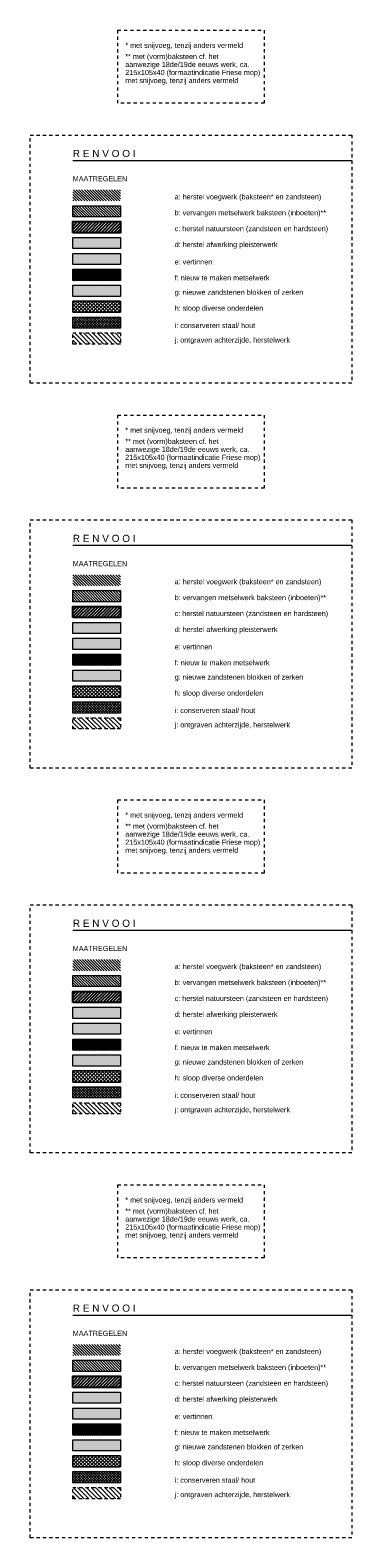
# Model space of a CAD drawing. Extents: x -251883 to 250656, y 0 to 909157.
# Tile 1 of 70: x -5050 to 5050, y 0 to 47400. Entities that reach past the tile are written whole.
import ezdxf

# ---------------------------------------------------------------- set-up
doc = ezdxf.new("R2010")
doc.units = 0
doc.header["$MEASUREMENT"] = 0
doc.linetypes.add('DASHED', pattern=[200, 100, -100])
doc.layers.add('A-0020-KADER', color=7, linetype='Continuous')
doc.layers.add('A-1100-TXT+MT-SO', color=7, linetype='Continuous')
pattern_1 = [(135, (0, 0), (-42.42641, -42.42641), [])]
pattern_2 = [(45, (0, 0), (-49.49747, 49.49747), [])]
pattern_3 = [(45, (0, 0), (-28.28427, 28.28427), [])]
pattern_4 = [(135, (0, 0), (-56.56854, -56.56854), []), (45, (0, 0), (-56.56854, 56.56854), [])]
pattern_5 = [(45, (0, 0), (-42.42641, 42.42641), []), (135, (0, 0), (-42.42641, -42.42641), [])]
pattern_6 = [(135, (0, 0), (-70.71068, -70.71068), [])]

# ---------------------------------------------------------------- blocks, each defined once
blk = doc.blocks.new('M-RENVOOI_385')
at = {"linetype": 'Continuous', "lineweight": 18}
h = blk.add_hatch(dxfattribs=at)
h.set_pattern_fill('@AV058', color=30, style=0, pattern_type=0)
h.set_pattern_definition(pattern_1)
h.paths.add_polyline_path([(38700, -1275), (38700, -925), (40200, -925), (40200, -1275)], flags=0)
h = blk.add_hatch(dxfattribs=at)
h.set_pattern_fill('@AV058', color=30, style=0, pattern_type=0)
h.set_pattern_definition(pattern_1)
h.paths.add_polyline_path([(38700, -1275), (38700, -925), (40200, -925), (40200, -1275)], flags=0)
at = {"linetype": 'Continuous', "lineweight": 25}
h = blk.add_hatch(dxfattribs=at)
h.set_pattern_fill('@AV093', color=154, style=0, pattern_type=0)
h.set_pattern_definition(pattern_2)
h.paths.add_polyline_path([(38700, -2275), (38700, -1925), (40200, -1925), (40200, -2275)], flags=0)
at = {"linetype": 'Continuous', "lineweight": 5}
for color, points in [(253, [(38700, -2775), (38700, -2425), (40200, -2425), (40200, -2775)]), (121, [(38700, -3275), (38700, -2925), (40200, -2925), (40200, -3275)]), (254, [(38700, -4275), (38700, -3925), (40200, -3925), (40200, -4275)])]:
    blk.add_hatch(color=color, dxfattribs=at).paths.add_polyline_path(points, flags=0)
at = {"linetype": 'Continuous', "lineweight": 25}
h = blk.add_hatch(dxfattribs=at)
h.set_pattern_fill('@AV106', color=231, style=0, pattern_type=0)
h.set_pattern_definition(pattern_3)
h.paths.add_polyline_path([(38700, -3775), (38700, -3425), (40200, -3425), (40200, -3775)], flags=0)
at = {"linetype": 'Continuous', "lineweight": 13}
h = blk.add_hatch(dxfattribs=at)
h.set_pattern_fill('@AV103', color=213, style=0, pattern_type=0)
h.set_pattern_definition(pattern_4)
h.paths.add_polyline_path([(38700, -4775), (38700, -4425), (40200, -4425), (40200, -4775)], flags=0)
at = {"linetype": 'Continuous', "lineweight": 18}
h = blk.add_hatch(dxfattribs=at)
h.set_pattern_fill('@AV065', color=51, style=0, pattern_type=0)
h.set_pattern_definition(pattern_5)
h.paths.add_polyline_path([(38700, -5275), (38700, -4925), (40200, -4925), (40200, -5275)], flags=0)
at = {"linetype": 'Continuous', "lineweight": 13}
h = blk.add_hatch(dxfattribs=at)
h.set_pattern_fill('@GA03b', color=92, style=0, pattern_type=0)
h.set_pattern_definition(pattern_6)
h.paths.add_polyline_path([(38700, -5775), (38700, -5425), (40200, -5425), (40200, -5775)], flags=0)
at = {"color": 7, "linetype": 'DASHED', "lineweight": 0}
blk.add_lwpolyline([(37363, -7006), (37363, 794), (47463, 794), (47463, -7006)], close=True, dxfattribs=at)
at = {"color": 7, "linetype": 'Continuous', "lineweight": 18}
blk.add_lwpolyline([(38700, 0), (47463, 0)], dxfattribs=at)
at = {"color": 154, "linetype": 'Continuous', "lineweight": 25}
blk.add_lwpolyline([(38700, -2275), (38700, -1925), (40200, -1925), (40200, -2275)], close=True, dxfattribs=at)
at = {"color": 1, "linetype": 'Continuous', "lineweight": 13}
for points in [[(38700, -2775), (38700, -2425), (40200, -2425), (40200, -2775)], [(38700, -3275), (38700, -2925), (40200, -2925), (40200, -3275)], [(38700, -3775), (38700, -3425), (40200, -3425), (40200, -3775)], [(38700, -4275), (38700, -3925), (40200, -3925), (40200, -4275)], [(38700, -4775), (40200, -4775), (40200, -4425), (38700, -4425)], [(38700, -4775), (38700, -4425), (40200, -4425), (40200, -4775)]]:
    blk.add_lwpolyline(points, close=True, dxfattribs=at)
at = {"color": 2, "linetype": 'Continuous', "lineweight": 13}
blk.add_lwpolyline([(38700, -5275), (38700, -4925), (40200, -4925), (40200, -5275)], close=True, dxfattribs=at)
at = {"color": 1, "linetype": 'DASHED', "lineweight": 13}
blk.add_lwpolyline([(38700, -5775), (38700, -5425), (40200, -5425), (40200, -5775)], close=True, dxfattribs=at)
at = {"layer": 'A-0020-KADER', "color": 7, "linetype": 'Continuous', "char_height": 162, "attachment_point": 7, "line_spacing_factor": 0.933333}
for s, insert in [('{\\fArial|b0|i0|c12|p0;MAATREGELEN}', (38700, -660)), ('{\\fArial|b0|i0|c12|p0;a: herstel voegwerk (baksteen* en zandsteen)}', (41900, -1275)), ('{\\fArial|b0|i0|c12|p0;b: vervangen metselwerk baksteen (inboeten)**}', (41900, -1775)), ('{\\fArial|b0|i0|c12|p0;c: herstel natuursteen (zandsteen en hardsteen)}', (41900, -2275)), ('{\\fArial|b0|i0|c12|p0;d: herstel afwerking pleisterwerk}', (41900, -2775)), ('{\\fArial|b0|i0|c12|p0;e: vertinnen}', (41900, -3275)), ('{\\fArial|b0|i0|c12|p0;f: nieuw te maken metselwerk}', (41900, -3775)), ('{\\fArial|b0|i0|c12|p0;g: nieuwe zandstenen blokken of zerken}', (41900, -4275)), ('{\\fArial|b0|i0|c12|p0;h: sloop diverse onderdelen}', (41900, -4775)), ('{\\fArial|b0|i0|c12|p0;i: conserveren staal/ hout}', (41900, -5275)), ('{\\fArial|b0|i0|c12|p0;j: ontgraven achterzijde, herstelwerk}', (41900, -5775))]:
    blk.add_mtext(s, dxfattribs=dict(at, insert=insert))
at = {"layer": 'A-1100-TXT+MT-SO', "color": 7, "linetype": 'Continuous', "insert": (38700, 100), "char_height": 225, "attachment_point": 7, "line_spacing_factor": 1.333333}
blk.add_mtext('{\\fArial|b0|i0|c12|p0;R E N V O O I}', dxfattribs=at)
at = {"linetype": 'Continuous'}
blk.add_wipeout([(38700, -1775), (38700, -1425), (40200, -1425), (40200, -1775)], dxfattribs=at)
at = {"linetype": 'Continuous', "lineweight": 13}
h = blk.add_hatch(dxfattribs=at)
h.set_pattern_fill('@AV060m', color=1, style=0, pattern_type=0)
h.set_pattern_definition(pattern_1)
h.paths.add_polyline_path([(38700, -1775), (38700, -1425), (40200, -1425), (40200, -1775)], flags=0)
at = {"color": 1, "linetype": 'Continuous', "lineweight": 13}
blk.add_lwpolyline([(38700, -1775), (38700, -1425), (40200, -1425), (40200, -1775)], close=True, dxfattribs=at)
blk = doc.blocks.new('M-RENVOOI_386')
at = {"color": 7, "linetype": 'DASHED', "lineweight": 0}
blk.add_lwpolyline([(41763, 1706), (41763, 4006), (46363, 4006), (46363, 1706)], close=True, dxfattribs=at)
at = {"layer": 'A-0020-KADER', "color": 7, "linetype": 'Continuous', "char_height": 162, "attachment_point": 7, "line_spacing_factor": 0.933333}
for s, insert in [('{\\fArial|b0|i0|c12|p0;* met snijvoeg, tenzij anders vermeld}', (42000, 3400)), ('{\\fArial|b0|i0|c12|p0;aanwezige 18de/19de eeuws werk, ca. }', (42000, 2798)), ('{\\fArial|b0|i0|c12|p0;** met (vorm)baksteen cf. het }', (42000, 3050)), ('{\\fArial|b0|i0|c12|p0;215x105x40 (formaatindicatie Friese mop) }', (42000, 2546)), ('{\\fArial|b0|i0|c12|p0;met snijvoeg, tenzij anders vermeld}', (42000, 2294))]:
    blk.add_mtext(s, dxfattribs=dict(at, insert=insert))
blk = doc.blocks.new('M-RENVOOI_393')
at = {"linetype": 'Continuous', "lineweight": 18}
h = blk.add_hatch(dxfattribs=at)
h.set_pattern_fill('@AV058', color=30, style=0, pattern_type=0)
h.set_pattern_definition(pattern_1)
h.paths.add_polyline_path([(38700, -1275), (38700, -925), (40200, -925), (40200, -1275)], flags=0)
h = blk.add_hatch(dxfattribs=at)
h.set_pattern_fill('@AV058', color=30, style=0, pattern_type=0)
h.set_pattern_definition(pattern_1)
h.paths.add_polyline_path([(38700, -1275), (38700, -925), (40200, -925), (40200, -1275)], flags=0)
at = {"linetype": 'Continuous', "lineweight": 25}
h = blk.add_hatch(dxfattribs=at)
h.set_pattern_fill('@AV093', color=154, style=0, pattern_type=0)
h.set_pattern_definition(pattern_2)
h.paths.add_polyline_path([(38700, -2275), (38700, -1925), (40200, -1925), (40200, -2275)], flags=0)
at = {"linetype": 'Continuous', "lineweight": 5}
for color, points in [(253, [(38700, -2775), (38700, -2425), (40200, -2425), (40200, -2775)]), (121, [(38700, -3275), (38700, -2925), (40200, -2925), (40200, -3275)]), (254, [(38700, -4275), (38700, -3925), (40200, -3925), (40200, -4275)])]:
    blk.add_hatch(color=color, dxfattribs=at).paths.add_polyline_path(points, flags=0)
at = {"linetype": 'Continuous', "lineweight": 25}
h = blk.add_hatch(dxfattribs=at)
h.set_pattern_fill('@AV106', color=231, style=0, pattern_type=0)
h.set_pattern_definition(pattern_3)
h.paths.add_polyline_path([(38700, -3775), (38700, -3425), (40200, -3425), (40200, -3775)], flags=0)
at = {"linetype": 'Continuous', "lineweight": 13}
h = blk.add_hatch(dxfattribs=at)
h.set_pattern_fill('@AV103', color=213, style=0, pattern_type=0)
h.set_pattern_definition(pattern_4)
h.paths.add_polyline_path([(38700, -4775), (38700, -4425), (40200, -4425), (40200, -4775)], flags=0)
at = {"linetype": 'Continuous', "lineweight": 18}
h = blk.add_hatch(dxfattribs=at)
h.set_pattern_fill('@AV065', color=51, style=0, pattern_type=0)
h.set_pattern_definition(pattern_5)
h.paths.add_polyline_path([(38700, -5275), (38700, -4925), (40200, -4925), (40200, -5275)], flags=0)
at = {"linetype": 'Continuous', "lineweight": 13}
h = blk.add_hatch(dxfattribs=at)
h.set_pattern_fill('@GA03b', color=92, style=0, pattern_type=0)
h.set_pattern_definition(pattern_6)
h.paths.add_polyline_path([(38700, -5775), (38700, -5425), (40200, -5425), (40200, -5775)], flags=0)
at = {"color": 7, "linetype": 'DASHED', "lineweight": 0}
blk.add_lwpolyline([(37363, -7006), (37363, 794), (47463, 794), (47463, -7006)], close=True, dxfattribs=at)
at = {"color": 7, "linetype": 'Continuous', "lineweight": 18}
blk.add_lwpolyline([(38700, 0), (47463, 0)], dxfattribs=at)
at = {"color": 154, "linetype": 'Continuous', "lineweight": 25}
blk.add_lwpolyline([(38700, -2275), (38700, -1925), (40200, -1925), (40200, -2275)], close=True, dxfattribs=at)
at = {"color": 1, "linetype": 'Continuous', "lineweight": 13}
for points in [[(38700, -2775), (38700, -2425), (40200, -2425), (40200, -2775)], [(38700, -3275), (38700, -2925), (40200, -2925), (40200, -3275)], [(38700, -3775), (38700, -3425), (40200, -3425), (40200, -3775)], [(38700, -4275), (38700, -3925), (40200, -3925), (40200, -4275)], [(38700, -4775), (40200, -4775), (40200, -4425), (38700, -4425)], [(38700, -4775), (38700, -4425), (40200, -4425), (40200, -4775)]]:
    blk.add_lwpolyline(points, close=True, dxfattribs=at)
at = {"color": 2, "linetype": 'Continuous', "lineweight": 13}
blk.add_lwpolyline([(38700, -5275), (38700, -4925), (40200, -4925), (40200, -5275)], close=True, dxfattribs=at)
at = {"color": 1, "linetype": 'DASHED', "lineweight": 13}
blk.add_lwpolyline([(38700, -5775), (38700, -5425), (40200, -5425), (40200, -5775)], close=True, dxfattribs=at)
at = {"layer": 'A-0020-KADER', "color": 7, "linetype": 'Continuous', "char_height": 162, "attachment_point": 7, "line_spacing_factor": 0.933333}
for s, insert in [('{\\fArial|b0|i0|c12|p0;MAATREGELEN}', (38700, -660)), ('{\\fArial|b0|i0|c12|p0;a: herstel voegwerk (baksteen* en zandsteen)}', (41900, -1275)), ('{\\fArial|b0|i0|c12|p0;b: vervangen metselwerk baksteen (inboeten)**}', (41900, -1775)), ('{\\fArial|b0|i0|c12|p0;c: herstel natuursteen (zandsteen en hardsteen)}', (41900, -2275)), ('{\\fArial|b0|i0|c12|p0;d: herstel afwerking pleisterwerk}', (41900, -2775)), ('{\\fArial|b0|i0|c12|p0;e: vertinnen}', (41900, -3275)), ('{\\fArial|b0|i0|c12|p0;f: nieuw te maken metselwerk}', (41900, -3775)), ('{\\fArial|b0|i0|c12|p0;g: nieuwe zandstenen blokken of zerken}', (41900, -4275)), ('{\\fArial|b0|i0|c12|p0;h: sloop diverse onderdelen}', (41900, -4775)), ('{\\fArial|b0|i0|c12|p0;i: conserveren staal/ hout}', (41900, -5275)), ('{\\fArial|b0|i0|c12|p0;j: ontgraven achterzijde, herstelwerk}', (41900, -5775))]:
    blk.add_mtext(s, dxfattribs=dict(at, insert=insert))
at = {"layer": 'A-1100-TXT+MT-SO', "color": 7, "linetype": 'Continuous', "insert": (38700, 100), "char_height": 225, "attachment_point": 7, "line_spacing_factor": 1.333333}
blk.add_mtext('{\\fArial|b0|i0|c12|p0;R E N V O O I}', dxfattribs=at)
at = {"linetype": 'Continuous'}
blk.add_wipeout([(38700, -1775), (38700, -1425), (40200, -1425), (40200, -1775)], dxfattribs=at)
at = {"linetype": 'Continuous', "lineweight": 13}
h = blk.add_hatch(dxfattribs=at)
h.set_pattern_fill('@AV060m', color=1, style=0, pattern_type=0)
h.set_pattern_definition(pattern_1)
h.paths.add_polyline_path([(38700, -1775), (38700, -1425), (40200, -1425), (40200, -1775)], flags=0)
at = {"color": 1, "linetype": 'Continuous', "lineweight": 13}
blk.add_lwpolyline([(38700, -1775), (38700, -1425), (40200, -1425), (40200, -1775)], close=True, dxfattribs=at)
blk = doc.blocks.new('M-RENVOOI_394')
at = {"color": 7, "linetype": 'DASHED', "lineweight": 0}
blk.add_lwpolyline([(41763, 1706), (41763, 4006), (46363, 4006), (46363, 1706)], close=True, dxfattribs=at)
at = {"layer": 'A-0020-KADER', "color": 7, "linetype": 'Continuous', "char_height": 162, "attachment_point": 7, "line_spacing_factor": 0.933333}
for s, insert in [('{\\fArial|b0|i0|c12|p0;* met snijvoeg, tenzij anders vermeld}', (42000, 3400)), ('{\\fArial|b0|i0|c12|p0;aanwezige 18de/19de eeuws werk, ca. }', (42000, 2798)), ('{\\fArial|b0|i0|c12|p0;** met (vorm)baksteen cf. het }', (42000, 3050)), ('{\\fArial|b0|i0|c12|p0;215x105x40 (formaatindicatie Friese mop) }', (42000, 2546)), ('{\\fArial|b0|i0|c12|p0;met snijvoeg, tenzij anders vermeld}', (42000, 2294))]:
    blk.add_mtext(s, dxfattribs=dict(at, insert=insert))
blk = doc.blocks.new('M-RENVOOI_401')
at = {"linetype": 'Continuous', "lineweight": 18}
h = blk.add_hatch(dxfattribs=at)
h.set_pattern_fill('@AV058', color=30, style=0, pattern_type=0)
h.set_pattern_definition(pattern_1)
h.paths.add_polyline_path([(38700, -1275), (38700, -925), (40200, -925), (40200, -1275)], flags=0)
h = blk.add_hatch(dxfattribs=at)
h.set_pattern_fill('@AV058', color=30, style=0, pattern_type=0)
h.set_pattern_definition(pattern_1)
h.paths.add_polyline_path([(38700, -1275), (38700, -925), (40200, -925), (40200, -1275)], flags=0)
at = {"linetype": 'Continuous', "lineweight": 25}
h = blk.add_hatch(dxfattribs=at)
h.set_pattern_fill('@AV093', color=154, style=0, pattern_type=0)
h.set_pattern_definition(pattern_2)
h.paths.add_polyline_path([(38700, -2275), (38700, -1925), (40200, -1925), (40200, -2275)], flags=0)
at = {"linetype": 'Continuous', "lineweight": 5}
for color, points in [(253, [(38700, -2775), (38700, -2425), (40200, -2425), (40200, -2775)]), (121, [(38700, -3275), (38700, -2925), (40200, -2925), (40200, -3275)]), (254, [(38700, -4275), (38700, -3925), (40200, -3925), (40200, -4275)])]:
    blk.add_hatch(color=color, dxfattribs=at).paths.add_polyline_path(points, flags=0)
at = {"linetype": 'Continuous', "lineweight": 25}
h = blk.add_hatch(dxfattribs=at)
h.set_pattern_fill('@AV106', color=231, style=0, pattern_type=0)
h.set_pattern_definition(pattern_3)
h.paths.add_polyline_path([(38700, -3775), (38700, -3425), (40200, -3425), (40200, -3775)], flags=0)
at = {"linetype": 'Continuous', "lineweight": 13}
h = blk.add_hatch(dxfattribs=at)
h.set_pattern_fill('@AV103', color=213, style=0, pattern_type=0)
h.set_pattern_definition(pattern_4)
h.paths.add_polyline_path([(38700, -4775), (38700, -4425), (40200, -4425), (40200, -4775)], flags=0)
at = {"linetype": 'Continuous', "lineweight": 18}
h = blk.add_hatch(dxfattribs=at)
h.set_pattern_fill('@AV065', color=51, style=0, pattern_type=0)
h.set_pattern_definition(pattern_5)
h.paths.add_polyline_path([(38700, -5275), (38700, -4925), (40200, -4925), (40200, -5275)], flags=0)
at = {"linetype": 'Continuous', "lineweight": 13}
h = blk.add_hatch(dxfattribs=at)
h.set_pattern_fill('@GA03b', color=92, style=0, pattern_type=0)
h.set_pattern_definition(pattern_6)
h.paths.add_polyline_path([(38700, -5775), (38700, -5425), (40200, -5425), (40200, -5775)], flags=0)
at = {"color": 7, "linetype": 'DASHED', "lineweight": 0}
blk.add_lwpolyline([(37363, -7006), (37363, 794), (47463, 794), (47463, -7006)], close=True, dxfattribs=at)
at = {"color": 7, "linetype": 'Continuous', "lineweight": 18}
blk.add_lwpolyline([(38700, 0), (47463, 0)], dxfattribs=at)
at = {"color": 154, "linetype": 'Continuous', "lineweight": 25}
blk.add_lwpolyline([(38700, -2275), (38700, -1925), (40200, -1925), (40200, -2275)], close=True, dxfattribs=at)
at = {"color": 1, "linetype": 'Continuous', "lineweight": 13}
for points in [[(38700, -2775), (38700, -2425), (40200, -2425), (40200, -2775)], [(38700, -3275), (38700, -2925), (40200, -2925), (40200, -3275)], [(38700, -3775), (38700, -3425), (40200, -3425), (40200, -3775)], [(38700, -4275), (38700, -3925), (40200, -3925), (40200, -4275)], [(38700, -4775), (40200, -4775), (40200, -4425), (38700, -4425)], [(38700, -4775), (38700, -4425), (40200, -4425), (40200, -4775)]]:
    blk.add_lwpolyline(points, close=True, dxfattribs=at)
at = {"color": 2, "linetype": 'Continuous', "lineweight": 13}
blk.add_lwpolyline([(38700, -5275), (38700, -4925), (40200, -4925), (40200, -5275)], close=True, dxfattribs=at)
at = {"color": 1, "linetype": 'DASHED', "lineweight": 13}
blk.add_lwpolyline([(38700, -5775), (38700, -5425), (40200, -5425), (40200, -5775)], close=True, dxfattribs=at)
at = {"layer": 'A-0020-KADER', "color": 7, "linetype": 'Continuous', "char_height": 162, "attachment_point": 7, "line_spacing_factor": 0.933333}
for s, insert in [('{\\fArial|b0|i0|c12|p0;MAATREGELEN}', (38700, -660)), ('{\\fArial|b0|i0|c12|p0;a: herstel voegwerk (baksteen* en zandsteen)}', (41900, -1275)), ('{\\fArial|b0|i0|c12|p0;b: vervangen metselwerk baksteen (inboeten)**}', (41900, -1775)), ('{\\fArial|b0|i0|c12|p0;c: herstel natuursteen (zandsteen en hardsteen)}', (41900, -2275)), ('{\\fArial|b0|i0|c12|p0;d: herstel afwerking pleisterwerk}', (41900, -2775)), ('{\\fArial|b0|i0|c12|p0;e: vertinnen}', (41900, -3275)), ('{\\fArial|b0|i0|c12|p0;f: nieuw te maken metselwerk}', (41900, -3775)), ('{\\fArial|b0|i0|c12|p0;g: nieuwe zandstenen blokken of zerken}', (41900, -4275)), ('{\\fArial|b0|i0|c12|p0;h: sloop diverse onderdelen}', (41900, -4775)), ('{\\fArial|b0|i0|c12|p0;i: conserveren staal/ hout}', (41900, -5275)), ('{\\fArial|b0|i0|c12|p0;j: ontgraven achterzijde, herstelwerk}', (41900, -5775))]:
    blk.add_mtext(s, dxfattribs=dict(at, insert=insert))
at = {"layer": 'A-1100-TXT+MT-SO', "color": 7, "linetype": 'Continuous', "insert": (38700, 100), "char_height": 225, "attachment_point": 7, "line_spacing_factor": 1.333333}
blk.add_mtext('{\\fArial|b0|i0|c12|p0;R E N V O O I}', dxfattribs=at)
at = {"linetype": 'Continuous'}
blk.add_wipeout([(38700, -1775), (38700, -1425), (40200, -1425), (40200, -1775)], dxfattribs=at)
at = {"linetype": 'Continuous', "lineweight": 13}
h = blk.add_hatch(dxfattribs=at)
h.set_pattern_fill('@AV060m', color=1, style=0, pattern_type=0)
h.set_pattern_definition(pattern_1)
h.paths.add_polyline_path([(38700, -1775), (38700, -1425), (40200, -1425), (40200, -1775)], flags=0)
at = {"color": 1, "linetype": 'Continuous', "lineweight": 13}
blk.add_lwpolyline([(38700, -1775), (38700, -1425), (40200, -1425), (40200, -1775)], close=True, dxfattribs=at)
blk = doc.blocks.new('M-RENVOOI_402')
at = {"color": 7, "linetype": 'DASHED', "lineweight": 0}
blk.add_lwpolyline([(41763, 1706), (41763, 4006), (46363, 4006), (46363, 1706)], close=True, dxfattribs=at)
at = {"layer": 'A-0020-KADER', "color": 7, "linetype": 'Continuous', "char_height": 162, "attachment_point": 7, "line_spacing_factor": 0.933333}
for s, insert in [('{\\fArial|b0|i0|c12|p0;* met snijvoeg, tenzij anders vermeld}', (42000, 3400)), ('{\\fArial|b0|i0|c12|p0;aanwezige 18de/19de eeuws werk, ca. }', (42000, 2798)), ('{\\fArial|b0|i0|c12|p0;** met (vorm)baksteen cf. het }', (42000, 3050)), ('{\\fArial|b0|i0|c12|p0;215x105x40 (formaatindicatie Friese mop) }', (42000, 2546)), ('{\\fArial|b0|i0|c12|p0;met snijvoeg, tenzij anders vermeld}', (42000, 2294))]:
    blk.add_mtext(s, dxfattribs=dict(at, insert=insert))
blk = doc.blocks.new('M-RENVOOI_406')
at = {"linetype": 'Continuous', "lineweight": 18}
h = blk.add_hatch(dxfattribs=at)
h.set_pattern_fill('@AV058', color=30, style=0, pattern_type=0)
h.set_pattern_definition(pattern_1)
h.paths.add_polyline_path([(38700, -1275), (38700, -925), (40200, -925), (40200, -1275)], flags=0)
h = blk.add_hatch(dxfattribs=at)
h.set_pattern_fill('@AV058', color=30, style=0, pattern_type=0)
h.set_pattern_definition(pattern_1)
h.paths.add_polyline_path([(38700, -1275), (38700, -925), (40200, -925), (40200, -1275)], flags=0)
at = {"linetype": 'Continuous', "lineweight": 25}
h = blk.add_hatch(dxfattribs=at)
h.set_pattern_fill('@AV093', color=154, style=0, pattern_type=0)
h.set_pattern_definition(pattern_2)
h.paths.add_polyline_path([(38700, -2275), (38700, -1925), (40200, -1925), (40200, -2275)], flags=0)
at = {"linetype": 'Continuous', "lineweight": 5}
for color, points in [(253, [(38700, -2775), (38700, -2425), (40200, -2425), (40200, -2775)]), (121, [(38700, -3275), (38700, -2925), (40200, -2925), (40200, -3275)]), (254, [(38700, -4275), (38700, -3925), (40200, -3925), (40200, -4275)])]:
    blk.add_hatch(color=color, dxfattribs=at).paths.add_polyline_path(points, flags=0)
at = {"linetype": 'Continuous', "lineweight": 25}
h = blk.add_hatch(dxfattribs=at)
h.set_pattern_fill('@AV106', color=231, style=0, pattern_type=0)
h.set_pattern_definition(pattern_3)
h.paths.add_polyline_path([(38700, -3775), (38700, -3425), (40200, -3425), (40200, -3775)], flags=0)
at = {"linetype": 'Continuous', "lineweight": 13}
h = blk.add_hatch(dxfattribs=at)
h.set_pattern_fill('@AV103', color=213, style=0, pattern_type=0)
h.set_pattern_definition(pattern_4)
h.paths.add_polyline_path([(38700, -4775), (38700, -4425), (40200, -4425), (40200, -4775)], flags=0)
at = {"linetype": 'Continuous', "lineweight": 18}
h = blk.add_hatch(dxfattribs=at)
h.set_pattern_fill('@AV065', color=51, style=0, pattern_type=0)
h.set_pattern_definition(pattern_5)
h.paths.add_polyline_path([(38700, -5275), (38700, -4925), (40200, -4925), (40200, -5275)], flags=0)
at = {"linetype": 'Continuous', "lineweight": 13}
h = blk.add_hatch(dxfattribs=at)
h.set_pattern_fill('@GA03b', color=92, style=0, pattern_type=0)
h.set_pattern_definition(pattern_6)
h.paths.add_polyline_path([(38700, -5775), (38700, -5425), (40200, -5425), (40200, -5775)], flags=0)
at = {"color": 7, "linetype": 'DASHED', "lineweight": 0}
blk.add_lwpolyline([(37363, -7006), (37363, 794), (47463, 794), (47463, -7006)], close=True, dxfattribs=at)
at = {"color": 7, "linetype": 'Continuous', "lineweight": 18}
blk.add_lwpolyline([(38700, 0), (47463, 0)], dxfattribs=at)
at = {"color": 154, "linetype": 'Continuous', "lineweight": 25}
blk.add_lwpolyline([(38700, -2275), (38700, -1925), (40200, -1925), (40200, -2275)], close=True, dxfattribs=at)
at = {"color": 1, "linetype": 'Continuous', "lineweight": 13}
for points in [[(38700, -2775), (38700, -2425), (40200, -2425), (40200, -2775)], [(38700, -3275), (38700, -2925), (40200, -2925), (40200, -3275)], [(38700, -3775), (38700, -3425), (40200, -3425), (40200, -3775)], [(38700, -4275), (38700, -3925), (40200, -3925), (40200, -4275)], [(38700, -4775), (40200, -4775), (40200, -4425), (38700, -4425)], [(38700, -4775), (38700, -4425), (40200, -4425), (40200, -4775)]]:
    blk.add_lwpolyline(points, close=True, dxfattribs=at)
at = {"color": 2, "linetype": 'Continuous', "lineweight": 13}
blk.add_lwpolyline([(38700, -5275), (38700, -4925), (40200, -4925), (40200, -5275)], close=True, dxfattribs=at)
at = {"color": 1, "linetype": 'DASHED', "lineweight": 13}
blk.add_lwpolyline([(38700, -5775), (38700, -5425), (40200, -5425), (40200, -5775)], close=True, dxfattribs=at)
at = {"layer": 'A-0020-KADER', "color": 7, "linetype": 'Continuous', "char_height": 162, "attachment_point": 7, "line_spacing_factor": 0.933333}
for s, insert in [('{\\fArial|b0|i0|c12|p0;MAATREGELEN}', (38700, -660)), ('{\\fArial|b0|i0|c12|p0;a: herstel voegwerk (baksteen* en zandsteen)}', (41900, -1275)), ('{\\fArial|b0|i0|c12|p0;b: vervangen metselwerk baksteen (inboeten)**}', (41900, -1775)), ('{\\fArial|b0|i0|c12|p0;c: herstel natuursteen (zandsteen en hardsteen)}', (41900, -2275)), ('{\\fArial|b0|i0|c12|p0;d: herstel afwerking pleisterwerk}', (41900, -2775)), ('{\\fArial|b0|i0|c12|p0;e: vertinnen}', (41900, -3275)), ('{\\fArial|b0|i0|c12|p0;f: nieuw te maken metselwerk}', (41900, -3775)), ('{\\fArial|b0|i0|c12|p0;g: nieuwe zandstenen blokken of zerken}', (41900, -4275)), ('{\\fArial|b0|i0|c12|p0;h: sloop diverse onderdelen}', (41900, -4775)), ('{\\fArial|b0|i0|c12|p0;i: conserveren staal/ hout}', (41900, -5275)), ('{\\fArial|b0|i0|c12|p0;j: ontgraven achterzijde, herstelwerk}', (41900, -5775))]:
    blk.add_mtext(s, dxfattribs=dict(at, insert=insert))
at = {"layer": 'A-1100-TXT+MT-SO', "color": 7, "linetype": 'Continuous', "insert": (38700, 100), "char_height": 225, "attachment_point": 7, "line_spacing_factor": 1.333333}
blk.add_mtext('{\\fArial|b0|i0|c12|p0;R E N V O O I}', dxfattribs=at)
at = {"linetype": 'Continuous'}
blk.add_wipeout([(38700, -1775), (38700, -1425), (40200, -1425), (40200, -1775)], dxfattribs=at)
at = {"linetype": 'Continuous', "lineweight": 13}
h = blk.add_hatch(dxfattribs=at)
h.set_pattern_fill('@AV060m', color=1, style=0, pattern_type=0)
h.set_pattern_definition(pattern_1)
h.paths.add_polyline_path([(38700, -1775), (38700, -1425), (40200, -1425), (40200, -1775)], flags=0)
at = {"color": 1, "linetype": 'Continuous', "lineweight": 13}
blk.add_lwpolyline([(38700, -1775), (38700, -1425), (40200, -1425), (40200, -1775)], close=True, dxfattribs=at)
blk = doc.blocks.new('M-RENVOOI_407')
at = {"color": 7, "linetype": 'DASHED', "lineweight": 0}
blk.add_lwpolyline([(41763, 1706), (41763, 4006), (46363, 4006), (46363, 1706)], close=True, dxfattribs=at)
at = {"layer": 'A-0020-KADER', "color": 7, "linetype": 'Continuous', "char_height": 162, "attachment_point": 7, "line_spacing_factor": 0.933333}
for s, insert in [('{\\fArial|b0|i0|c12|p0;* met snijvoeg, tenzij anders vermeld}', (42000, 3400)), ('{\\fArial|b0|i0|c12|p0;aanwezige 18de/19de eeuws werk, ca. }', (42000, 2798)), ('{\\fArial|b0|i0|c12|p0;** met (vorm)baksteen cf. het }', (42000, 3050)), ('{\\fArial|b0|i0|c12|p0;215x105x40 (formaatindicatie Friese mop) }', (42000, 2546)), ('{\\fArial|b0|i0|c12|p0;met snijvoeg, tenzij anders vermeld}', (42000, 2294))]:
    blk.add_mtext(s, dxfattribs=dict(at, insert=insert))

msp = doc.modelspace()

# ---------------------------------------------------------------- block references
for name, p in [('M-RENVOOI_407', (-44063, 43394)), ('M-RENVOOI_406', (-42413, 43306)), ('M-RENVOOI_402', (-44063, 31294)), ('M-RENVOOI_401', (-42413, 31206)), ('M-RENVOOI_394', (-44063, 19194)), ('M-RENVOOI_393', (-42413, 19106)), ('M-RENVOOI_386', (-44063, 7094)), ('M-RENVOOI_385', (-42413, 7006))]:
    msp.add_blockref(name, p)

doc.saveas('drawing.dxf')
